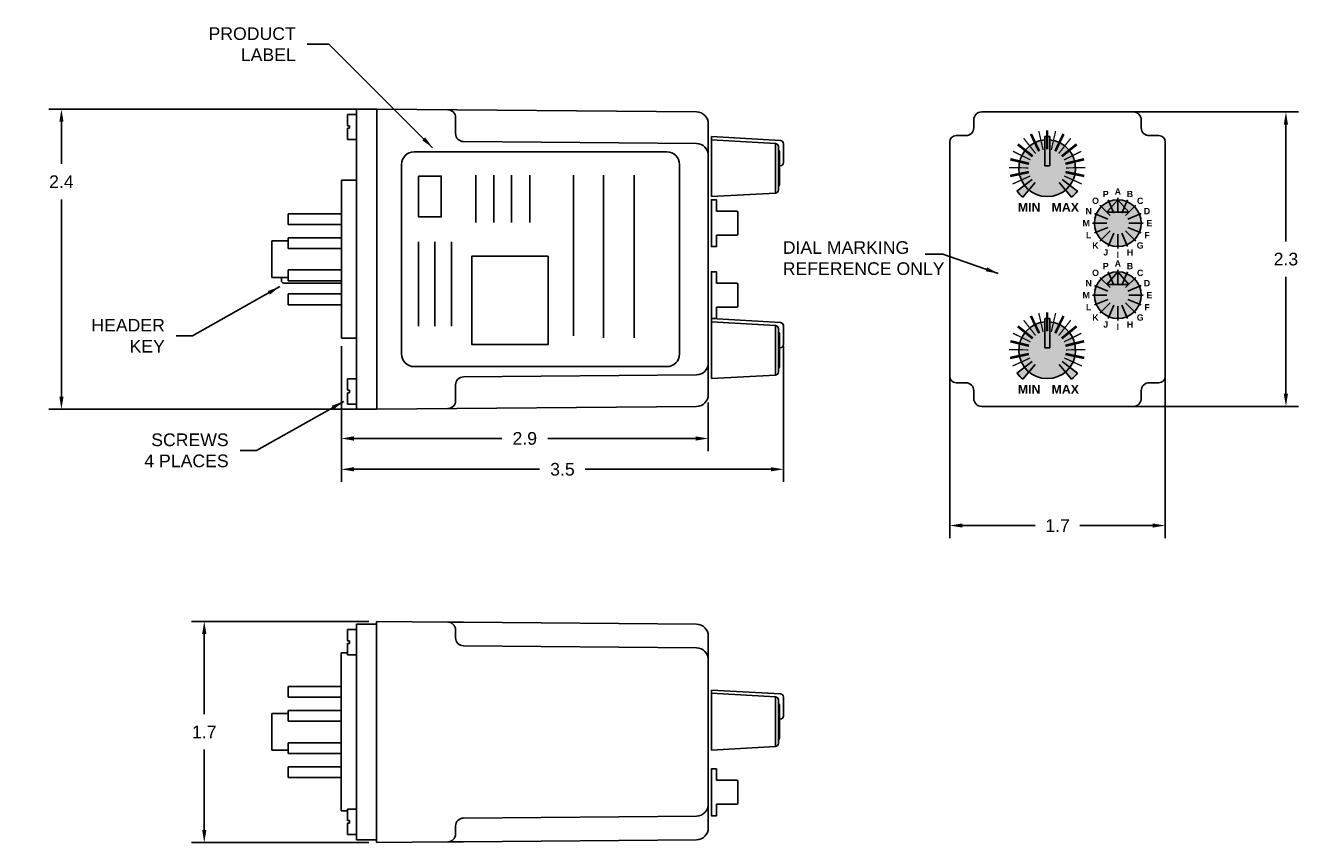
# Model space of a CAD drawing. Extents: x -17.2 to -7.2, y 9.9 to 16.4.
import ezdxf

# ---------------------------------------------------------------- set-up
doc = ezdxf.new("R2010")
doc.units = 0
doc.header["$LTSCALE"] = 0.5
doc.header["$MEASUREMENT"] = 0
doc.header["$PDMODE"] = 2
doc.header["$PDSIZE"] = 0.05
doc.linetypes.add('HIDDEN', pattern=[0.075, 0.05, -0.025])
doc.layers.get('0').update_dxf_attribs({"linetype": 'CONTINUOUS'})
doc.layers.get('DEFPOINTS').update_dxf_attribs({"linetype": 'CONTINUOUS'})
doc.layers.add('ART', color=7, linetype='CONTINUOUS')
doc.layers.add('DIM', color=8, linetype='CONTINUOUS')
doc.styles.get("Standard").update_dxf_attribs({"font": 'ARIAL.TTF'})
doc.dimstyles.get("Standard").update_dxf_attribs({"dimtxt": 0.18, "dimasz": 0.18, "dimexe": 0.18, "dimexo": 0.0625, "dimgap": 0.09, "dimtad": 0, "dimtih": 1, "dimtoh": 1, "dimdec": 4, "dimzin": 0, "dimdsep": 46, "dimtxsty": 'STANDARD', "dimcen": 0.09, "dimadec": 0, "dimazin": 0, "dimtfac": 1, "dimtdec": 4, "dimtofl": 0, "dimtmove": 0, "dimatfit": 3, "dimfxl": 1, "dimtolj": 1, "dimtzin": 0, "dimarcsym": 0})

# ---------------------------------------------------------------- blocks, each defined once
blk = doc.blocks.new('*D2')
at = {"layer": 'DEFPOINTS', "color": 0}
for p in [(-9.079, 15.691), (-9.079, 13.361), (-7.271, 13.361)]:
    blk.add_point(p, dxfattribs=at)
at = {"layer": 'DIM', "color": 0, "lineweight": -2}
for p, q in [((-9.017, 15.691), (-7.171, 15.691)), ((-7.271, 15.591), (-7.271, 14.667)), ((-7.271, 13.461), (-7.271, 14.385)), ((-9.017, 13.361), (-7.171, 13.361))]:
    blk.add_line(p, q, dxfattribs=at)
at = {"layer": 'DIM', "color": 0}
for points in [[(-7.288, 15.591), (-7.255, 15.591), (-7.271, 15.691)], [(-7.288, 13.461), (-7.255, 13.461), (-7.271, 13.361)]]:
    blk.add_solid(points, dxfattribs=at)
at = {"layer": 'DIM', "color": 0, "insert": (-7.271, 14.526), "char_height": 0.1, "attachment_point": 5}
blk.add_mtext('\\A1;2.3', dxfattribs=at)
blk = doc.blocks.new('*D3')
at = {"layer": 'DEFPOINTS', "color": 0}
for p in [(-14.469, 11.66), (-15.833, 9.91), (-14.469, 9.91)]:
    blk.add_point(p, dxfattribs=at)
at = {"layer": 'DIM', "color": 0, "lineweight": -2}
for p, q in [((-14.531, 11.66), (-15.933, 11.66)), ((-15.833, 11.56), (-15.833, 10.925)), ((-15.833, 10.01), (-15.833, 10.645)), ((-14.531, 9.91), (-15.933, 9.91))]:
    blk.add_line(p, q, dxfattribs=at)
at = {"layer": 'DIM', "color": 0}
for points in [[(-15.85, 11.56), (-15.816, 11.56), (-15.833, 11.66)], [(-15.85, 10.01), (-15.816, 10.01), (-15.833, 9.91)]]:
    blk.add_solid(points, dxfattribs=at)
at = {"layer": 'DIM', "color": 0, "insert": (-15.833, 10.785), "char_height": 0.1, "attachment_point": 5}
blk.add_mtext('\\A1;1.7', dxfattribs=at)
blk = doc.blocks.new('*D4')
at = {"layer": 'DEFPOINTS', "color": 0}
for p in [(-14.748, 13.901), (-11.844, 13.454), (-11.844, 13.107)]:
    blk.add_point(p, dxfattribs=at)
at = {"layer": 'DIM', "color": 0, "lineweight": -2}
for p, q in [((-14.748, 13.838), (-14.748, 13.007)), ((-11.844, 13.392), (-11.844, 13.007)), ((-14.648, 13.107), (-13.478, 13.107)), ((-11.944, 13.107), (-13.114, 13.107))]:
    blk.add_line(p, q, dxfattribs=at)
at = {"layer": 'DIM', "color": 0}
for points in [[(-14.648, 13.124), (-14.648, 13.09), (-14.748, 13.107)], [(-11.944, 13.124), (-11.944, 13.09), (-11.844, 13.107)]]:
    blk.add_solid(points, dxfattribs=at)
at = {"layer": 'DIM', "color": 0, "insert": (-13.296, 13.107), "char_height": 0.1, "attachment_point": 5}
blk.add_mtext('\\A1;2.9', dxfattribs=at)
blk = doc.blocks.new('*D5')
at = {"layer": 'DEFPOINTS', "color": 0}
for p in [(-14.468, 15.713), (-16.964, 13.338), (-14.468, 13.338)]:
    blk.add_point(p, dxfattribs=at)
at = {"layer": 'DIM', "color": 0, "lineweight": -2}
for p, q in [((-14.531, 15.713), (-17.064, 15.713)), ((-16.964, 15.613), (-16.964, 15.28)), ((-16.964, 13.438), (-16.964, 14.999)), ((-14.531, 13.338), (-17.064, 13.338))]:
    blk.add_line(p, q, dxfattribs=at)
at = {"layer": 'DIM', "color": 0}
for points in [[(-16.98, 15.613), (-16.947, 15.613), (-16.964, 15.713)], [(-16.98, 13.438), (-16.947, 13.438), (-16.964, 13.338)]]:
    blk.add_solid(points, dxfattribs=at)
at = {"layer": 'DIM', "color": 0, "insert": (-16.964, 15.139), "char_height": 0.1, "attachment_point": 5}
blk.add_mtext('\\A1;2.4', dxfattribs=at)
blk = doc.blocks.new('*D1')
at = {"layer": 'DEFPOINTS', "color": 0}
for p in [(-9.932, 14.463), (-8.226, 14.463), (-8.226, 12.418)]:
    blk.add_point(p, dxfattribs=at)
at = {"layer": 'DIM', "color": 0, "lineweight": -2}
for p, q in [((-9.932, 14.401), (-9.932, 12.318)), ((-8.226, 14.401), (-8.226, 12.318)), ((-9.832, 12.418), (-9.256, 12.418)), ((-8.326, 12.418), (-8.903, 12.418))]:
    blk.add_line(p, q, dxfattribs=at)
at = {"layer": 'DIM', "color": 0}
for points in [[(-9.832, 12.435), (-9.832, 12.402), (-9.932, 12.418)], [(-8.326, 12.435), (-8.326, 12.402), (-8.226, 12.418)]]:
    blk.add_solid(points, dxfattribs=at)
at = {"layer": 'DIM', "color": 0, "insert": (-9.079, 12.418), "char_height": 0.1, "attachment_point": 5}
blk.add_mtext('\\A1;1.7', dxfattribs=at)
blk = doc.blocks.new('*D38')
at = {"layer": 'DEFPOINTS', "color": 0}
for p in [(-14.748, 13.901), (-11.248, 13.901), (-11.248, 12.863)]:
    blk.add_point(p, dxfattribs=at)
at = {"layer": 'DIM', "color": 0, "lineweight": -2}
for p, q in [((-14.748, 13.838), (-14.748, 12.763)), ((-11.248, 13.838), (-11.248, 12.763)), ((-14.648, 12.863), (-13.18, 12.863)), ((-11.348, 12.863), (-12.817, 12.863))]:
    blk.add_line(p, q, dxfattribs=at)
at = {"layer": 'DIM', "color": 0}
for points in [[(-14.648, 12.88), (-14.648, 12.847), (-14.748, 12.863)], [(-11.348, 12.847), (-11.348, 12.88), (-11.248, 12.863)]]:
    blk.add_solid(points, dxfattribs=at)
at = {"layer": 'DIM', "color": 0, "insert": (-12.998, 12.863), "char_height": 0.1, "attachment_point": 5}
blk.add_mtext('\\A1;3.5', dxfattribs=at)

msp = doc.modelspace()

# ---------------------------------------------------------------- hatches: boundary and pattern name
h = msp.add_hatch(color=256)
h.paths.add_polyline_path([(-9.3855, 15.2466, 2.272186), (-9.1404, 15.4703), (-9.1405, 15.3624, -0.3646093), (-9.0427, 15.2462, -1), (-9.2787, 15.2462)])
h.paths.add_polyline_path([(-9.2787, 15.2462, -0.3657212), (-9.1805, 15.3625), (-9.1804, 15.4703, 0.3879684), (-9.3855, 15.2466)])
h.paths.add_polyline_path([(-9.0427, 15.2462, 0.3646093), (-9.1405, 15.3624), (-9.1405, 15.2653), (-9.1805, 15.2653), (-9.1805, 15.3625, 0.3657212), (-9.2787, 15.2462, 1)], flags=16)
for points in [[(-9.1407, 15.2649), (-9.1406, 15.4957), (-9.1806, 15.4957), (-9.1807, 15.2649)], [(-8.6017, 14.9958), (-8.6877, 14.8968), (-8.5157, 14.8968)], [(-8.6017, 14.4258), (-8.6877, 14.3268), (-8.5157, 14.3268)], [(-9.1407, 13.8249), (-9.1406, 14.0557), (-9.1806, 14.0557), (-9.1807, 13.8249)]]:
    msp.add_hatch(color=18).paths.add_polyline_path(points)
h = msp.add_hatch(color=256)
h.paths.add_polyline_path([(-9.2559, 15.1323, -0.0555904), (-9.2786, 15.156), (-9.3994, 15.0641, 0.0555904), (-9.3535, 15.016)])
h.paths.add_polyline_path([(-9.0428, 15.156, -0.0555904), (-9.0655, 15.1323), (-8.9679, 15.016, 0.0555904), (-8.922, 15.0641)])
h = msp.add_hatch(color=256)
h.paths.add_polyline_path([(-8.6877, 14.8968), (-8.6017, 14.9958, 0.1214626), (-8.6877, 14.9746)])
h.paths.add_polyline_path([(-8.5157, 14.8968), (-8.5157, 14.9746, 0.1214626), (-8.6017, 14.9958)])
h.paths.add_polyline_path([(-8.4167, 14.8108, 0.2787278), (-8.5157, 14.9746), (-8.5157, 14.647, 0.2787278)])
h.paths.add_polyline_path([(-8.6877, 14.8108, 1), (-8.5157, 14.8108, 1)])
h.paths.add_polyline_path([(-8.5157, 14.647), (-8.5157, 14.8108, -1), (-8.6877, 14.8108), (-8.6877, 14.647, 0.2465627)])
h.paths.add_polyline_path([(-8.6877, 14.647), (-8.6877, 14.9746, 0.2787278), (-8.7867, 14.8108, 0.2787278)])
h.paths.add_polyline_path([(-8.5157, 14.8108), (-8.5157, 14.8968), (-8.6017, 14.8968, -0.4142136)], flags=16)
h.paths.add_polyline_path([(-8.6877, 14.8108, -0.4142136), (-8.6017, 14.8968), (-8.6877, 14.8968)], flags=16)
h.paths.add_polyline_path([(-8.6717, 14.8108, 1), (-8.5317, 14.8108, 1)], flags=0)
h.paths.add_polyline_path([(-8.6717, 14.8108, 1), (-8.5317, 14.8108, 1)], flags=16)
h = msp.add_hatch(color=256)
h.paths.add_polyline_path([(-8.6877, 14.3268), (-8.6017, 14.4258, 0.1214626), (-8.6877, 14.4046)])
h.paths.add_polyline_path([(-8.5157, 14.3268), (-8.5157, 14.4046, 0.1214626), (-8.6017, 14.4258)])
h.paths.add_polyline_path([(-8.4167, 14.2408, 0.2787278), (-8.5157, 14.4046), (-8.5157, 14.077, 0.2787278)])
h.paths.add_polyline_path([(-8.6877, 14.2408, 1), (-8.5157, 14.2408, 1)])
h.paths.add_polyline_path([(-8.5157, 14.077), (-8.5157, 14.2408, -1), (-8.6877, 14.2408), (-8.6877, 14.077, 0.2465627)])
h.paths.add_polyline_path([(-8.6877, 14.077), (-8.6877, 14.4046, 0.2787278), (-8.7867, 14.2408, 0.2787278)])
h.paths.add_polyline_path([(-8.5157, 14.2408), (-8.5157, 14.3268), (-8.6017, 14.3268, -0.4142136)], flags=16)
h.paths.add_polyline_path([(-8.6877, 14.2408, -0.4142136), (-8.6017, 14.3268), (-8.6877, 14.3268)], flags=16)
h.paths.add_polyline_path([(-8.6717, 14.2408, 1), (-8.5317, 14.2408, 1)], flags=0)
h.paths.add_polyline_path([(-8.6717, 14.2408, 1), (-8.5317, 14.2408, 1)], flags=16)
h = msp.add_hatch(color=256)
h.paths.add_polyline_path([(-9.3855, 13.8066, 2.272186), (-9.1404, 14.0303), (-9.1405, 13.9224, -0.3646093), (-9.0427, 13.8062, -1), (-9.2787, 13.8062)])
h.paths.add_polyline_path([(-9.2787, 13.8062, -0.3657212), (-9.1805, 13.9225), (-9.1804, 14.0303, 0.3879684), (-9.3855, 13.8066)])
h.paths.add_polyline_path([(-9.0427, 13.8062, 0.3646093), (-9.1405, 13.9224), (-9.1405, 13.8253), (-9.1805, 13.8253), (-9.1805, 13.9225, 0.3657212), (-9.2787, 13.8062, 1)], flags=16)
h = msp.add_hatch(color=256)
h.paths.add_polyline_path([(-9.2559, 13.6923, -0.0555904), (-9.2786, 13.716), (-9.3994, 13.6241, 0.0555904), (-9.3535, 13.576)])
h.paths.add_polyline_path([(-9.0428, 13.716, -0.0555904), (-9.0655, 13.6923), (-8.9679, 13.576, 0.0555904), (-8.922, 13.6241)])

# ---------------------------------------------------------------- linework, layer by layer
for p, q in [((-14.6981, 15.5817), (-14.6981, 15.6717)), ((-14.629, 15.6717), (-14.6981, 15.6717)), ((-14.6281, 13.3384), (-14.6281, 15.7129)), ((-14.6281, 15.7129), (-14.4681, 15.7129)), ((-11.9366, 15.6908), (-14.4681, 15.7129)), ((-11.9366, 15.6908), (-14.4681, 15.7129)), ((-14.4681, 13.3384), (-14.4681, 15.7129)), ((-13.8432, 15.5194), (-13.8432, 15.6455)), ((-13.8432, 15.5194), (-13.8432, 15.6455)), ((-9.7417, 15.6283), (-9.7417, 15.5658)), ((-8.4792, 15.6908), (-9.6792, 15.6908)), ((-8.4167, 15.6283), (-8.4167, 15.5658)), ((-14.6981, 15.5817), (-14.6826, 15.5817)), ((-14.6981, 15.4717), (-14.6981, 15.5617)), ((-14.6981, 15.5617), (-14.6826, 15.5617)), ((-14.6826, 15.5817), (-14.6826, 15.5617)), ((-11.8437, 13.4543), (-11.8437, 15.597)), ((-11.8437, 13.4543), (-11.8437, 15.597)), ((-14.629, 15.4717), (-14.6981, 15.4717)), ((-11.9366, 15.4408), (-13.7813, 15.4569)), ((-11.9366, 15.4408), (-13.7813, 15.4569)), ((-11.8185, 15.4958), (-11.8185, 15.0208)), ((-11.8185, 15.4958), (-11.2721, 15.4649)), ((-11.8185, 15.0208), (-11.8185, 15.4708)), ((-11.8185, 15.4708), (-11.3121, 15.4421)), ((-11.3121, 15.4421), (-11.3121, 15.0494)), ((-11.2485, 15.2899), (-11.2485, 15.4399)), ((-9.9322, 15.4533), (-9.9322, 13.5983)), ((-9.8822, 15.5033), (-9.8042, 15.5033)), ((-9.1807, 15.2649), (-9.1806, 15.4957)), ((-9.1806, 15.4957), (-9.1406, 15.4957)), ((-9.1407, 15.2649), (-9.1406, 15.4957)), ((-8.2762, 15.5033), (-8.3542, 15.5033)), ((-8.2262, 15.4533), (-8.2262, 13.5983)), ((-11.2885, 15.0744), (-11.2885, 15.4171)), ((-11.2785, 15.1208), (-11.2785, 15.3708)), ((-11.2785, 15.2649), (-11.2735, 15.2649)), ((-9.1407, 15.2649), (-9.1807, 15.2649)), ((-14.7481, 13.9007), (-14.7481, 15.1507)), ((-14.7481, 15.1507), (-14.6281, 15.1507)), ((-9.2789, 15.1564), (-9.3999, 15.0648)), ((-9.2559, 15.1323), (-9.3535, 15.016)), ((-9.0655, 15.1323), (-8.9679, 15.016)), ((-9.0425, 15.1564), (-8.9215, 15.0648)), ((-11.3121, 15.0494), (-11.8185, 15.0208)), ((-8.7431, 14.9522), (-8.6625, 14.8716)), ((-8.6017, 14.9958), (-8.6877, 14.8968)), ((-8.6782, 14.9955), (-8.6346, 14.8902)), ((-8.6017, 15.0108), (-8.6017, 14.8968)), ((-8.6017, 14.9958), (-8.5157, 14.8968)), ((-8.5688, 14.8902), (-8.5252, 14.9955)), ((-8.5409, 14.8716), (-8.4603, 14.9522)), ((-15.1681, 14.8857), (-14.7481, 14.8857)), ((-15.1681, 14.8007), (-15.1681, 14.8857)), ((-8.7865, 14.8873), (-8.6812, 14.8437)), ((-8.5157, 14.8968), (-8.6877, 14.8968)), ((-8.5223, 14.8437), (-8.4169, 14.8873)), ((-15.1681, 14.8007), (-14.7481, 14.8007)), ((-8.8017, 14.8108), (-8.6877, 14.8108)), ((-8.7865, 14.7342), (-8.6812, 14.7779)), ((-8.7431, 14.6694), (-8.6625, 14.75)), ((-8.6782, 14.626), (-8.6346, 14.7313)), ((-8.6017, 14.7248), (-8.6017, 14.6108)), ((-8.5688, 14.7313), (-8.5252, 14.626)), ((-8.5409, 14.75), (-8.4603, 14.6694)), ((-8.5223, 14.7779), (-8.4169, 14.7342)), ((-8.5157, 14.8108), (-8.4017, 14.8108)), ((-15.2981, 14.3807), (-15.2981, 14.6707)), ((-15.2981, 14.6707), (-15.1681, 14.6707)), ((-15.1681, 14.6957), (-15.1681, 14.6107)), ((-15.1681, 14.6957), (-14.7481, 14.6957)), ((-15.1681, 14.6107), (-14.7481, 14.6107)), ((-15.1681, 14.4407), (-14.7481, 14.4407)), ((-15.1681, 14.4407), (-15.1681, 14.3557)), ((-8.6017, 14.4258), (-8.6877, 14.3268)), ((-8.6782, 14.4255), (-8.6346, 14.3202)), ((-8.6017, 14.4408), (-8.6017, 14.3268)), ((-8.6017, 14.4258), (-8.5157, 14.3268)), ((-8.5688, 14.3202), (-8.5252, 14.4255)), ((-15.2981, 14.3807), (-15.1681, 14.3807)), ((-15.2227, 14.3803), (-15.2227, 14.357)), ((-15.2027, 14.337), (-14.7487, 14.337)), ((-15.1681, 14.3557), (-14.7481, 14.3557)), ((-8.7865, 14.3173), (-8.6812, 14.2737)), ((-8.7431, 14.3822), (-8.6625, 14.3016)), ((-8.5157, 14.3268), (-8.6877, 14.3268)), ((-8.5409, 14.3016), (-8.4603, 14.3822)), ((-8.5223, 14.2737), (-8.4169, 14.3173)), ((-15.1681, 14.1657), (-15.1681, 14.2507)), ((-15.1681, 14.2507), (-14.7481, 14.2507)), ((-8.8017, 14.2408), (-8.6877, 14.2408)), ((-8.5157, 14.2408), (-8.4017, 14.2408)), ((-15.1681, 14.1657), (-14.7481, 14.1657)), ((-8.7865, 14.1642), (-8.6812, 14.2079)), ((-8.7431, 14.0994), (-8.6625, 14.18)), ((-8.6782, 14.056), (-8.6346, 14.1613)), ((-8.6017, 14.1548), (-8.6017, 14.0408)), ((-8.5688, 14.1613), (-8.5252, 14.056)), ((-8.5409, 14.18), (-8.4603, 14.0994)), ((-8.5223, 14.2079), (-8.4169, 14.1642)), ((-11.8185, 14.0558), (-11.8185, 13.5808)), ((-11.8185, 14.0558), (-11.2721, 14.0249)), ((-11.8185, 13.5808), (-11.8185, 14.0308)), ((-11.8185, 14.0308), (-11.3121, 14.0021)), ((-9.1807, 13.8249), (-9.1806, 14.0557)), ((-9.1806, 14.0557), (-9.1406, 14.0557)), ((-9.1407, 13.8249), (-9.1406, 14.0557)), ((-11.3121, 14.0021), (-11.3121, 13.6094)), ((-11.2885, 13.6344), (-11.2885, 13.9771)), ((-11.2785, 13.6808), (-11.2785, 13.9308)), ((-11.2485, 13.8499), (-11.2485, 13.9999)), ((-14.7481, 13.9007), (-14.6281, 13.9007)), ((-11.2785, 13.8249), (-11.2735, 13.8249)), ((-9.1407, 13.8249), (-9.1807, 13.8249)), ((-9.2789, 13.7164), (-9.3999, 13.6248)), ((-9.0425, 13.7164), (-8.9215, 13.6248)), ((-11.9366, 13.6105), (-13.7813, 13.5944)), ((-11.9366, 13.6105), (-13.7813, 13.5944)), ((-11.3121, 13.6094), (-11.8185, 13.5808)), ((-9.2559, 13.6923), (-9.3535, 13.576)), ((-9.0655, 13.6923), (-8.9679, 13.576)), ((-14.6981, 13.5796), (-14.6981, 13.4896)), ((-14.629, 13.5796), (-14.6981, 13.5796)), ((-13.8432, 13.5319), (-13.8432, 13.4058)), ((-13.8432, 13.5319), (-13.8432, 13.4058)), ((-9.8042, 13.5483), (-9.8822, 13.5483)), ((-8.2762, 13.5483), (-8.3542, 13.5483)), ((-14.6981, 13.4896), (-14.6826, 13.4896)), ((-14.6981, 13.4696), (-14.6981, 13.3796)), ((-14.6981, 13.4696), (-14.6826, 13.4696)), ((-14.6826, 13.4696), (-14.6826, 13.4896)), ((-9.7417, 13.4858), (-9.7417, 13.4233)), ((-8.4167, 13.4858), (-8.4167, 13.4233)), ((-14.629, 13.3796), (-14.6981, 13.3796)), ((-14.6281, 13.3384), (-14.4681, 13.3384)), ((-11.9366, 13.3605), (-14.4681, 13.3384)), ((-11.9366, 13.3605), (-14.4681, 13.3384)), ((-8.4792, 13.3608), (-9.6792, 13.3608)), ((-14.6296, 11.596), (-14.6987, 11.596)), ((-14.6987, 11.506), (-14.6987, 11.596)), ((-14.6287, 9.9318), (-14.6287, 11.6378)), ((-14.6287, 11.6378), (-14.4687, 11.6378)), ((-14.4687, 9.9318), (-14.4687, 11.6378)), ((-14.6987, 11.506), (-14.6832, 11.506)), ((-14.6832, 11.506), (-14.6832, 11.486)), ((-14.7487, 10.1598), (-14.7487, 11.4098)), ((-14.7487, 11.4098), (-14.6987, 11.4098)), ((-14.6987, 11.396), (-14.6987, 11.486)), ((-14.6987, 11.486), (-14.6832, 11.486)), ((-14.6296, 11.396), (-14.6987, 11.396)), ((-15.1687, 11.1448), (-14.7487, 11.1448)), ((-15.1687, 11.0598), (-15.1687, 11.1448)), ((-11.8185, 11.1164), (-11.8185, 10.6413)), ((-11.8185, 11.1164), (-11.2721, 11.0854)), ((-11.8185, 10.6413), (-11.8185, 11.0913)), ((-11.8185, 11.0913), (-11.3121, 11.0627)), ((-15.1687, 11.0598), (-14.7487, 11.0598)), ((-11.3121, 11.0627), (-11.3121, 10.67)), ((-11.2885, 10.695), (-11.2885, 11.0377)), ((-11.2785, 10.7413), (-11.2785, 10.9913)), ((-11.2485, 10.9104), (-11.2485, 11.0605)), ((-15.2987, 10.6398), (-15.2987, 10.9298)), ((-15.2987, 10.9298), (-15.1687, 10.9298)), ((-15.1687, 10.9548), (-15.1687, 10.8698)), ((-15.1687, 10.9548), (-14.7487, 10.9548)), ((-11.2785, 10.8854), (-11.2735, 10.8854)), ((-15.1687, 10.8698), (-14.7487, 10.8698)), ((-15.1687, 10.6998), (-14.7487, 10.6998)), ((-15.1687, 10.6998), (-15.1687, 10.6148)), ((-15.2987, 10.6398), (-15.1687, 10.6398)), ((-15.1687, 10.6148), (-14.7487, 10.6148)), ((-11.3121, 10.67), (-11.8185, 10.6413)), ((-15.1687, 10.4248), (-15.1687, 10.5098)), ((-15.1687, 10.5098), (-14.7487, 10.5098)), ((-15.1687, 10.4248), (-14.7487, 10.4248)), ((-14.4687, 9.9318), (-14.4687, 10.305)), ((-14.7487, 10.1598), (-14.6987, 10.1598)), ((-14.6296, 10.1736), (-14.6987, 10.1736)), ((-14.6987, 10.1736), (-14.6987, 10.0836)), ((-14.6987, 10.0836), (-14.6832, 10.0836)), ((-14.6832, 10.0636), (-14.6832, 10.0836)), ((-14.6987, 10.0636), (-14.6987, 9.9736)), ((-14.6987, 10.0636), (-14.6832, 10.0636)), ((-14.6296, 9.9736), (-14.6987, 9.9736)), ((-14.6287, 9.9318), (-14.4687, 9.9318))]:
    msp.add_line(p, q)
at = {"color": 7, "linetype": 'Continuous'}
for p, q in [((-13.9057, 11.6549), (-14.4687, 11.6598)), ((-14.4687, 11.5348), (-14.4687, 11.6598)), ((-13.7818, 11.6538), (-13.9057, 11.6549)), ((-13.8437, 11.5924), (-13.8437, 11.5348)), ((-13.7818, 11.6538), (-11.9369, 11.6377)), ((-14.4687, 11.5348), (-14.4687, 10.0348)), ((-13.8437, 11.5348), (-13.8437, 11.5288)), ((-11.8437, 11.5437), (-11.8437, 11.5348)), ((-11.8437, 11.5348), (-11.8437, 11.3562)), ((-13.7818, 11.4663), (-11.9369, 11.4502)), ((-11.8437, 11.3562), (-11.8437, 10.2134)), ((-11.8437, 10.2134), (-11.8437, 10.0348)), ((-11.9369, 10.1194), (-13.7818, 10.1033)), ((-14.4687, 9.9098), (-14.4687, 10.0348)), ((-13.8437, 10.0408), (-13.8437, 10.0348)), ((-13.8437, 10.0348), (-13.8437, 9.9772)), ((-11.8437, 10.0348), (-11.8437, 10.0259)), ((-13.9057, 9.9148), (-14.4687, 9.9098)), ((-13.9057, 9.9148), (-13.7818, 9.9158)), ((-11.9369, 9.9319), (-13.7818, 9.9158))]:
    msp.add_line(p, q, dxfattribs=at)
at = {"color": 7, "linetype": 'HIDDEN'}
msp.add_line((-14.4687, 11.3821), (-14.4687, 10.1876), dxfattribs=at)
for points, const_width in [([(-9.2244, 15.3796), (-9.2896, 15.5166)], 0.02), ([(-9.2244, 15.3796), (-9.2896, 15.5166)], 0.01), ([(-9.1933, 15.3903), (-9.2272, 15.54)], 0.01), ([(-9.1607, 15.3939), (-9.1607, 15.5458)], 0.02), ([(-9.1607, 15.3939), (-9.1607, 15.5458)], 0.01), ([(-9.1281, 15.3903), (-9.0942, 15.54)], 0.01), ([(-9.097, 15.3796), (-9.0318, 15.5166)], 0.02), ([(-9.097, 15.3796), (-9.0318, 15.5166)], 0.01), ([(-9.2757, 15.3392), (-9.3935, 15.4349)], 0.02), ([(-9.2757, 15.3392), (-9.3935, 15.4349)], 0.01), ([(-9.2523, 15.3622), (-9.3472, 15.4829)], 0.01), ([(-9.0691, 15.3622), (-8.9742, 15.4829)], 0.01), ([(-9.0457, 15.3392), (-8.9279, 15.4349)], 0.02), ([(-9.0457, 15.3392), (-8.9279, 15.4349)], 0.01), ([(-9.3047, 15.2807), (-9.4522, 15.3165)], 0.02), ([(-9.3047, 15.2807), (-9.4522, 15.3165)], 0.01), ([(-9.2935, 15.3116), (-9.431, 15.3797)], 0.01), ([(-9.0279, 15.3116), (-8.8904, 15.3797)], 0.01), ([(-9.0167, 15.2807), (-8.8692, 15.3165)], 0.02), ([(-9.0167, 15.2807), (-8.8692, 15.3165)], 0.01), ([(-9.3089, 15.2481), (-9.4623, 15.2506)], 0.01), ([(-9.3057, 15.2154), (-9.4543, 15.1843)], 0.02), ([(-9.3057, 15.2154), (-9.4543, 15.1843)], 0.01), ([(-9.0157, 15.2154), (-8.8671, 15.1843)], 0.02), ([(-9.0157, 15.2154), (-8.8671, 15.1843)], 0.01), ([(-9.0126, 15.2481), (-8.8591, 15.2506)], 0.01), ([(-9.2955, 15.1842), (-9.4351, 15.1205)], 0.01), ([(-9.2786, 15.156), (-9.3994, 15.0641)], 0.01), ([(-9.2559, 15.1323), (-9.3535, 15.016)], 0.01), ([(-9.0655, 15.1323), (-8.9679, 15.016)], 0.01), ([(-9.0428, 15.156), (-8.922, 15.0641)], 0.01), ([(-9.0259, 15.1842), (-8.8863, 15.1205)], 0.01), ([(-9.1607, 13.9539), (-9.1607, 14.1058)], 0.02), ([(-9.1607, 13.9539), (-9.1607, 14.1058)], 0.01), ([(-9.2523, 13.9222), (-9.3472, 14.0429)], 0.01), ([(-9.2244, 13.9396), (-9.2896, 14.0766)], 0.02), ([(-9.2244, 13.9396), (-9.2896, 14.0766)], 0.01), ([(-9.1933, 13.9503), (-9.2272, 14.1)], 0.01), ([(-9.1281, 13.9503), (-9.0942, 14.1)], 0.01), ([(-9.097, 13.9396), (-9.0318, 14.0766)], 0.02), ([(-9.097, 13.9396), (-9.0318, 14.0766)], 0.01), ([(-9.0691, 13.9222), (-8.9742, 14.0429)], 0.01), ([(-9.2935, 13.8716), (-9.431, 13.9397)], 0.01), ([(-9.2757, 13.8992), (-9.3935, 13.9949)], 0.02), ([(-9.2757, 13.8992), (-9.3935, 13.9949)], 0.01), ([(-9.0457, 13.8992), (-8.9279, 13.9949)], 0.02), ([(-9.0457, 13.8992), (-8.9279, 13.9949)], 0.01), ([(-9.0279, 13.8716), (-8.8904, 13.9397)], 0.01), ([(-9.3089, 13.8081), (-9.4623, 13.8106)], 0.01), ([(-9.3047, 13.8407), (-9.4522, 13.8765)], 0.02), ([(-9.3047, 13.8407), (-9.4522, 13.8765)], 0.01), ([(-9.0167, 13.8407), (-8.8692, 13.8765)], 0.02), ([(-9.0167, 13.8407), (-8.8692, 13.8765)], 0.01), ([(-9.0126, 13.8081), (-8.8591, 13.8106)], 0.01), ([(-9.3057, 13.7754), (-9.4543, 13.7443)], 0.02), ([(-9.3057, 13.7754), (-9.4543, 13.7443)], 0.01), ([(-9.2955, 13.7442), (-9.4351, 13.6805)], 0.01), ([(-9.2786, 13.716), (-9.3994, 13.6241)], 0.01), ([(-9.0428, 13.716), (-8.922, 13.6241)], 0.01), ([(-9.0259, 13.7442), (-8.8863, 13.6805)], 0.01), ([(-9.0157, 13.7754), (-8.8671, 13.7443)], 0.02), ([(-9.0157, 13.7754), (-8.8671, 13.7443)], 0.01), ([(-9.2559, 13.6923), (-9.3535, 13.576)], 0.01), ([(-9.0655, 13.6923), (-8.9679, 13.576)], 0.01)]:
    msp.add_lwpolyline(points, dxfattribs=dict(const_width=const_width))
for points in [[(-11.7785, 14.7158), (-11.7785, 14.6258), (-11.8185, 14.6258), (-11.8185, 14.9958), (-11.7785, 14.9958), (-11.7785, 14.9058)], [(-11.7785, 14.9058), (-11.6185, 14.9058)], [(-11.6085, 14.8958), (-11.6085, 14.7258)], [(-11.6185, 14.7158), (-11.7785, 14.7158)], [(-11.7785, 14.1458), (-11.7785, 14.0558), (-11.8185, 14.0558), (-11.8185, 14.4258), (-11.7785, 14.4258), (-11.7785, 14.3358)], [(-11.7785, 14.3358), (-11.6185, 14.3358)], [(-11.6085, 14.3258), (-11.6085, 14.1558)], [(-11.6185, 14.1458), (-11.7785, 14.1458)], [(-11.7785, 10.2123), (-11.7785, 10.1223), (-11.8185, 10.1223), (-11.8185, 10.4923), (-11.7785, 10.4923), (-11.7785, 10.4023)], [(-11.7785, 10.4023), (-11.6185, 10.4023)], [(-11.6085, 10.3923), (-11.6085, 10.2223)], [(-11.6185, 10.2123), (-11.7785, 10.2123)]]:
    msp.add_lwpolyline(points)
for centre in [(-8.6017, 14.8108), (-8.6017, 14.8108), (-8.6017, 14.8108), (-8.6017, 14.2408), (-8.6017, 14.2408), (-8.6017, 14.2408)]:
    msp.add_circle(centre, 0.185)
for centre, radius, start, end in [((-13.9057, 15.6455), 0.0625, 0, 89.5), ((-11.9374, 15.597), 0.0937, 0, 89.5), ((-11.9374, 15.597), 0.0937, 0, 89.5), ((-9.6792, 15.6283), 0.0625, 90, 180), ((-8.4792, 15.6283), 0.0625, 0, 90), ((-13.7808, 15.5194), 0.0625, 180, 269.5), ((-13.7808, 15.5194), 0.0625, 180, 269.5), ((-9.8042, 15.5658), 0.0625, 270, 0), ((-8.3542, 15.5658), 0.0625, 180, 270), ((-11.9374, 15.3471), 0.0937, 0, 89.5), ((-11.9374, 15.3471), 0.0937, 0, 89.5), ((-11.3135, 15.4171), 0.025, 0, 86.7603), ((-11.2735, 15.4399), 0.025, 0, 86.7603), ((-9.8822, 15.4533), 0.05, 90, 180), ((-9.1607, 15.2458), 0.225, 95.07991, 84.88053), ((-8.2762, 15.4533), 0.05, 0, 90), ((-11.3035, 15.3708), 0.025, 0, 53.1301), ((-11.2735, 15.2899), 0.025, 270, 0), ((-11.3035, 15.1208), 0.025, 306.8699, 0), ((-11.3135, 15.0744), 0.025, 273.2397, 0), ((-9.1607, 15.2458), 0.3, 217.27273, 230), ((-9.1607, 15.2458), 0.3, 310, 322.72727), ((-11.6185, 14.8958), 0.01, 0, 90), ((-11.6185, 14.7258), 0.01, 270, 0), ((-15.2027, 14.357), 0.02, 180, 270), ((-11.6185, 14.3258), 0.01, 0, 90), ((-11.6185, 14.1558), 0.01, 270, 0), ((-11.2735, 13.9999), 0.025, 0, 86.7603), ((-9.1607, 13.8058), 0.225, 95.07991, 84.88053), ((-11.3135, 13.9771), 0.025, 0, 86.7603), ((-11.3035, 13.9308), 0.025, 0, 53.1301), ((-11.2735, 13.8499), 0.025, 270, 0), ((-11.9374, 13.7042), 0.0937, 270.5, 0), ((-11.9374, 13.7042), 0.0937, 270.5, 0), ((-11.3135, 13.6344), 0.025, 273.2397, 0), ((-11.3035, 13.6808), 0.025, 306.8699, 0), ((-9.1607, 13.8058), 0.3, 217.27273, 230), ((-9.1607, 13.8058), 0.3, 310, 322.72727), ((-13.7808, 13.5319), 0.0625, 90.5, 180), ((-13.7808, 13.5319), 0.0625, 90.5, 180), ((-9.8822, 13.5983), 0.05, 180, 270), ((-9.8042, 13.4858), 0.0625, 0, 90), ((-8.3542, 13.4858), 0.0625, 89.93218, 180), ((-8.2762, 13.5983), 0.05, 270, 0), ((-13.9057, 13.4058), 0.0625, 270.5, 0), ((-13.9057, 13.4058), 0.0625, 270.5, 0), ((-11.9374, 13.4543), 0.0937, 270.5, 0), ((-11.9374, 13.4543), 0.0937, 270.5, 0), ((-9.6792, 13.4233), 0.0625, 180, 270), ((-8.4792, 13.4233), 0.0625, 270, 0), ((-11.2735, 11.0605), 0.025, 0, 86.7603), ((-11.3135, 11.0377), 0.025, 0, 86.7603), ((-11.3035, 10.9913), 0.025, 0, 53.1301), ((-11.2735, 10.9104), 0.025, 270, 0), ((-11.3135, 10.695), 0.025, 273.2397, 0), ((-11.3035, 10.7413), 0.025, 306.8699, 0), ((-11.6185, 10.3923), 0.01, 0, 90), ((-11.6185, 10.2223), 0.01, 270, 0)]:
    msp.add_arc(centre, radius, start, end)
at = {"color": 7, "linetype": 'Continuous'}
for centre, radius, start, end in [((-13.9062, 11.5924), 0.0625, 0, 89.5), ((-11.9377, 11.5437), 0.094, 0, 89.5), ((-13.7812, 11.5288), 0.0625, 180, 269.5), ((-11.9377, 11.3562), 0.094, 0, 89.5), ((-11.9377, 10.2134), 0.094, 270.5, 0), ((-13.7812, 10.0408), 0.0625, 90.5, 180), ((-13.9062, 9.9772), 0.0625, 270.5, 0), ((-11.9377, 10.0259), 0.094, 270.5, 0)]:
    msp.add_arc(centre, radius, start, end, dxfattribs=at)
at = {"layer": 'ART'}
for p, q in [((-14.1713, 15.3757), (-12.1713, 15.3757)), ((-14.2713, 15.2757), (-14.2713, 13.7757)), ((-12.0713, 15.2757), (-12.0713, 13.7757)), ((-13.6845, 15.1907), (-13.6845, 14.8168)), ((-13.5403, 15.1907), (-13.5403, 14.8168)), ((-13.4, 15.1907), (-13.4, 14.8168)), ((-13.2559, 15.1907), (-13.2559, 14.8168)), ((-12.9102, 15.1907), (-12.9102, 13.9187)), ((-12.6724, 15.1907), (-12.6724, 13.9034)), ((-12.4303, 15.1907), (-12.4303, 13.9034)), ((-14.1378, 14.6633), (-14.1378, 13.9954)), ((-14.0092, 14.6633), (-14.0092, 13.9954)), ((-13.8769, 14.6633), (-13.8769, 13.9954)), ((-14.1713, 13.6757), (-12.1713, 13.6757))]:
    msp.add_line(p, q, dxfattribs=at)
for points in [[(-14.1366, 15.1829), (-13.9574, 15.1829), (-13.9574, 14.8597), (-14.1366, 14.8597)], [(-13.1097, 14.5486), (-13.7158, 14.5486), (-13.7158, 13.8513), (-13.1097, 13.8513)]]:
    msp.add_lwpolyline(points, close=True, dxfattribs=at)
for centre, start, end in [((-14.1713, 15.2757), 90, 180), ((-12.1713, 15.2757), 0, 90), ((-14.1713, 13.7757), 180, 270), ((-12.1713, 13.7757), 270, 0)]:
    msp.add_arc(centre, 0.1, start, end, dxfattribs=at)

# ---------------------------------------------------------------- texts
for s, insert, char_height, width, attachment_point in [('{\\fArial|b1|i0|c0|p0;P}', (-8.6974, 15.0417), 0.05, 0.090004, 5), ('{\\fArial|b1|i0|c0|p0;A}', (-8.6017, 15.0608), 0.05, 0.090004, 5), ('{\\fArial|b1|i0|c0|p0;B}', (-8.506, 15.0417), 0.05, 0.090004, 5), ('{\\fArial|b1|i0|c0|p0;MIN}', (-9.3036, 14.9715), 0.07, 0.2, 2), ('{\\fArial|b1|i0|c0|p0;MAX}', (-9.0179, 14.9715), 0.07, 0.2, 2), ('{\\fArial|b1|i0|c0|p0;N}', (-8.8327, 14.9064), 0.05, 0.090004, 5), ('{\\fArial|b1|i0|c0|p0;O}', (-8.7785, 14.9875), 0.05, 0.090004, 5), ('{\\fArial|b1|i0|c0|p0;C}', (-8.4249, 14.9875), 0.05, 0.090004, 5), ('{\\fArial|b1|i0|c0|p0;D}', (-8.3707, 14.9064), 0.05, 0.090004, 5), ('{\\fArial|b1|i0|c0|p0;M}', (-8.8517, 14.8108), 0.05, 0.090004, 5), ('{\\fArial|b1|i0|c0|p0;E}', (-8.3517, 14.8108), 0.05, 0.090004, 5), ('{\\fArial|b1|i0|c0|p0;L}', (-8.8327, 14.7151), 0.05, 0.090004, 5), ('{\\fArial|b1|i0|c0|p0;F}', (-8.3707, 14.7151), 0.05, 0.090004, 5), ('{\\fArial|b1|i0|c0|p0;K}', (-8.7785, 14.634), 0.05, 0.090004, 5), ('{\\fArial|b1|i0|c0|p0;G}', (-8.4249, 14.634), 0.05, 0.090004, 5), ('{\\fArial|b1|i0|c0|p0;J}', (-8.6974, 14.5798), 0.05, 0.090004, 5), ('{\\fArial|b1|i0|c0|p0;A}', (-8.6017, 14.4908), 0.05, 0.090004, 5), ('{\\fArial|b1|i0|c0|p0;I}', (-8.6017, 14.5608), 0.05, 0.090004, 5), ('{\\fArial|b1|i0|c0|p0;H}', (-8.506, 14.5798), 0.05, 0.090004, 5), ('{\\fArial|b1|i0|c0|p0;O}', (-8.7785, 14.4175), 0.05, 0.090004, 5), ('{\\fArial|b1|i0|c0|p0;P}', (-8.6974, 14.4717), 0.05, 0.090004, 5), ('{\\fArial|b1|i0|c0|p0;B}', (-8.506, 14.4717), 0.05, 0.090004, 5), ('{\\fArial|b1|i0|c0|p0;C}', (-8.4249, 14.4175), 0.05, 0.090004, 5), ('{\\fArial|b1|i0|c0|p0;N}', (-8.8327, 14.3364), 0.05, 0.090004, 5), ('{\\fArial|b1|i0|c0|p0;D}', (-8.3707, 14.3364), 0.05, 0.090004, 5), ('{\\fArial|b1|i0|c0|p0;M}', (-8.8517, 14.2408), 0.05, 0.090004, 5), ('{\\fArial|b1|i0|c0|p0;E}', (-8.3517, 14.2408), 0.05, 0.090004, 5), ('{\\fArial|b1|i0|c0|p0;L}', (-8.8327, 14.1451), 0.05, 0.090004, 5), ('{\\fArial|b1|i0|c0|p0;F}', (-8.3707, 14.1451), 0.05, 0.090004, 5), ('{\\fArial|b1|i0|c0|p0;K}', (-8.7785, 14.064), 0.05, 0.090004, 5), ('{\\fArial|b1|i0|c0|p0;J}', (-8.6974, 14.0098), 0.05, 0.090004, 5), ('{\\fArial|b1|i0|c0|p0;I}', (-8.6017, 13.9908), 0.05, 0.090004, 5), ('{\\fArial|b1|i0|c0|p0;H}', (-8.506, 14.0098), 0.05, 0.090004, 5), ('{\\fArial|b1|i0|c0|p0;G}', (-8.4249, 14.064), 0.05, 0.090004, 5), ('{\\fArial|b1|i0|c0|p0;MIN}', (-9.3036, 13.5315), 0.07, 0.2, 2), ('{\\fArial|b1|i0|c0|p0;MAX}', (-9.0179, 13.5315), 0.07, 0.2, 2)]:
    msp.add_mtext(s, dxfattribs=dict(insert=insert, char_height=char_height, width=width, attachment_point=attachment_point))
at = {"layer": 'DEFPOINTS', "char_height": 0.1}
for s, insert, attachment_point in [('PRODUCT\\PLABEL', (-15.1088, 16.2272), 6), ('DIAL MARKING \\PREFERENCE ONLY', (-11.2541, 14.534), 4), ('\\A1;HEADER\\PKEY', (-16.1449, 13.9204), 6), ('SCREWS\\P4 PLACES', (-15.6399, 13.0126), 6)]:
    msp.add_mtext(s, dxfattribs=dict(at, insert=insert, attachment_point=attachment_point))

# ---------------------------------------------------------------- dimensions: what is measured, and where the dimension line sits
at = {"layer": 'DIM'}
for base, p1, p2, picture, middle in [((-16.9636, 13.3384), (-14.4681, 15.7129), (-14.4681, 13.3384), '*D5', (-16.9636, 15.1394)), ((-7.2713, 13.3608), (-9.0792, 15.6908), (-9.0792, 13.3608), '*D2', (-7.2713, 14.5258)), ((-15.8331307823, 9.9098380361), (-14.4687213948, 11.659838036), (-14.4687213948, 9.9098380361), '*D3', (-15.8331307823, 10.7848380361))]:
    dim = msp.add_linear_dim(base=base, p1=p1, p2=p2, angle=90, dimstyle='STANDARD', override={"dimtxt": 0.1, "dimasz": 0.1, "dimexe": 0.1, "dimdec": 1, "dimtdec": 3}, dxfattribs=at)
    dim.commit()
    dim.dimension.update_dxf_attribs({"geometry": picture, "text_midpoint": middle, "dimtype": 160})
for base, p1, p2, picture, middle in [((-8.2262, 12.4184), (-9.9322, 14.4633), (-8.2262, 14.4633), '*D1', (-9.0792, 12.4184)), ((-11.2485, 12.8634), (-14.7481, 13.9007), (-11.2485, 13.9007), '*D38', (-12.9983, 12.8634))]:
    dim = msp.add_linear_dim(base=base, p1=p1, p2=p2, dimstyle='STANDARD', override={"dimtxt": 0.1, "dimasz": 0.1, "dimexe": 0.1, "dimdec": 1, "dimtdec": 3}, dxfattribs=at)
    dim.commit()
    dim.dimension.update_dxf_attribs({"geometry": picture, "text_midpoint": middle})
dim = msp.add_linear_dim(base=(-11.8437, 13.1072), p1=(-14.7481, 13.9007), p2=(-11.8437, 13.4543), text='2.9', dimstyle='STANDARD', override={"dimtxt": 0.1, "dimasz": 0.1, "dimexe": 0.1, "dimdec": 3, "dimtdec": 3}, dxfattribs=at)
dim.commit()
dim.dimension.update_dxf_attribs({"geometry": '*D4', "text_midpoint": (-13.2959, 13.1072)})

# ---------------------------------------------------------------- leaders
at = {"layer": 'DEFPOINTS', "annotation_type": 0, "has_hookline": 1, "hookline_direction": 1}
for points, text_width in [([(-14.0258, 15.408), (-14.8461, 16.2272), (-15.0188, 16.2272)], 0.6766), ([(-15.2346, 14.3085), (-15.9253, 13.9204), (-16.0549, 13.9204)], 0.5686), ([(-14.7296, 13.4006), (-15.4204, 13.0126), (-15.5499, 13.0126)], 0.6581)]:
    msp.add_leader(points, dimstyle='STANDARD', override={"dimtxt": 0.1, "dimasz": 0.1, "dimexe": 0.1, "dimdec": 3, "dimtdec": 3}, dxfattribs=dict(at, text_width=text_width))
at = {"layer": 'DEFPOINTS'}
msp.add_leader([(-9.5481, 14.4128), (-9.9871, 14.5659), (-10.1276, 14.5645)], dimstyle='STANDARD', override={"dimtxt": 0.1, "dimasz": 0.1, "dimexe": 0.1, "dimgap": 0.09, "dimtad": 0, "dimdec": 3, "dimtdec": 3}, dxfattribs=at)

doc.saveas('drawing.dxf')
